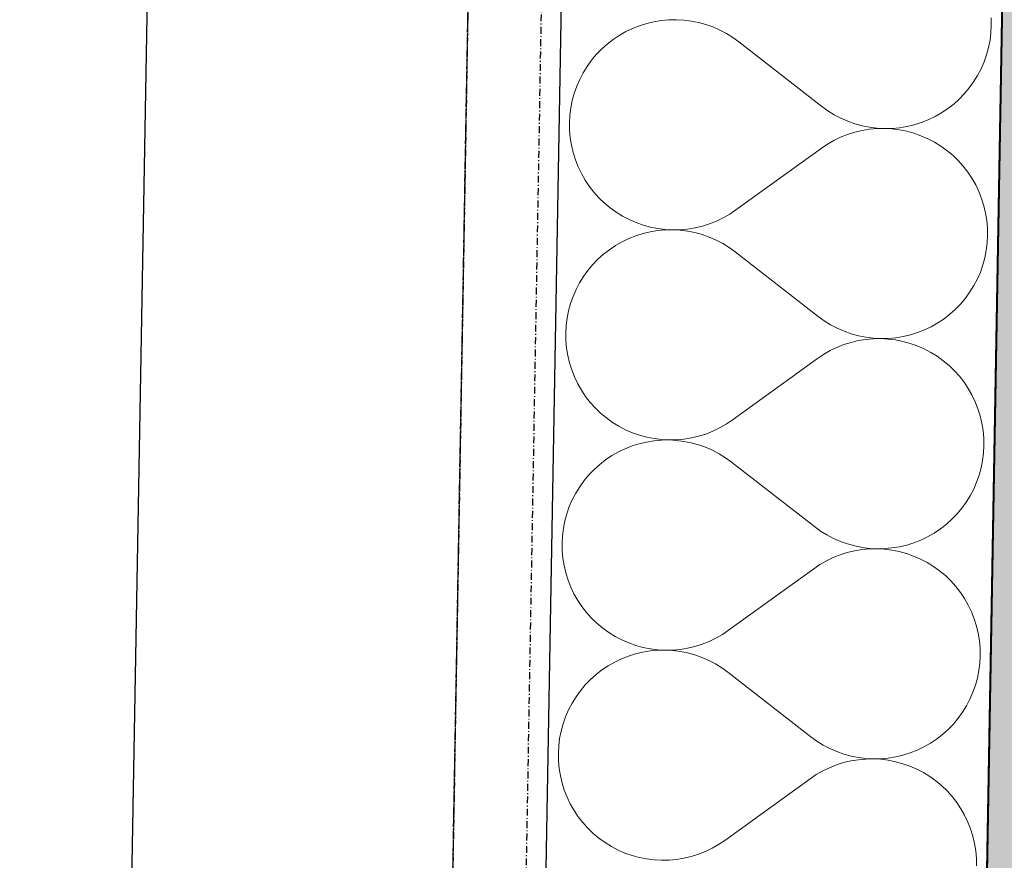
# Model space of a CAD drawing. Header units: millimetres. Extents: x -28761 to 4793, y -4271 to 20239.
# Tile 39 of 256: x -20669 to -20311, y 9657 to 9961. Entities that reach past the tile are written whole.
import ezdxf

# ---------------------------------------------------------------- set-up
doc = ezdxf.new("R2010")
doc.units = ezdxf.units.MM
doc.header["$MEASUREMENT"] = 0
doc.linetypes.add('Wipeout_Contour', pattern=[1000, 0, -1000])
doc.linetypes.add('Čerchovaná M', pattern=[4.5, 2.5, -0.85, 0.3, -0.85])
for name, color, linetype in [('5._POHLED ZÁPADNÍ_1_Konstrukce - nenosné', 7, 'Continuous'), ('5._POHLED ZÁPADNÍ_1_Konstrukce - nosné', 7, 'Continuous'), ('5._POHLED ZÁPADNÍ_1_Nové_Konstrukce - nosné', 7, 'Continuous'), ('5._POHLED ZÁPADNÍ_1_Nové_Situace', 7, 'Continuous'), ('5._POHLED ZÁPADNÍ_1_Nové_Výplně - Povrchové', 7, 'Continuous'), ('5._POHLED ZÁPADNÍ_1_Nové_Výplně – Řezové', 7, 'Continuous'), ('5._POHLED ZÁPADNÍ_1_Nové_ZJEDNODUŠENÝ DVŮR', 7, 'Continuous'), ('5._POHLED ZÁPADNÍ_1_Výplně – Řezové', 7, 'Continuous')]:
    doc.layers.add(name, color=color, linetype=linetype)

# ---------------------------------------------------------------- blocks, each defined once
blk = doc.blocks.new('*X29', base_point=(-30186.65, -6515.26))
at = {"layer": '5._POHLED ZÁPADNÍ_1_Nové_Výplně – Řezové', "color": 21, "linetype": 'Continuous', "lineweight": 20, "true_color": 0xffaaaa}
for p, q in [((-20438.51, 9960.52), (-20441.15, 9959.9)), ((-20435.82, 9960.95), (-20438.51, 9960.52)), ((-20433.11, 9961.2), (-20435.82, 9960.95)), ((-20430.39, 9961.24), (-20433.11, 9961.2)), ((-20427.67, 9961.1), (-20430.39, 9961.24)), ((-20424.97, 9960.76), (-20427.67, 9961.1)), ((-20422.31, 9960.22), (-20424.97, 9960.76)), ((-20316.15, 9959.23), (-20316.2, 9961.95)), ((-20448.74, 9956.91), (-20451.1, 9955.57)), ((-20446.28, 9958.09), (-20448.74, 9956.91)), ((-20443.75, 9959.08), (-20446.28, 9958.09)), ((-20441.15, 9959.9), (-20443.75, 9959.08)), ((-20419.68, 9959.5), (-20422.31, 9960.22)), ((-20417.12, 9958.6), (-20419.68, 9959.5)), ((-20414.62, 9957.51), (-20417.12, 9958.6)), ((-20412.21, 9956.25), (-20414.62, 9957.51)), ((-20316.29, 9956.51), (-20316.15, 9959.23)), ((-20453.36, 9954.06), (-20455.51, 9952.39)), ((-20451.1, 9955.57), (-20453.36, 9954.06)), ((-20409.9, 9954.82), (-20412.21, 9956.25)), ((-20407.69, 9953.22), (-20409.9, 9954.82)), ((-20407.69, 9953.22), (-20377.63, 9929.83)), ((-20317.16, 9951.15), (-20316.63, 9953.82)), ((-20316.63, 9953.82), (-20316.29, 9956.51)), ((-20457.54, 9950.57), (-20459.42, 9948.61)), ((-20455.51, 9952.39), (-20457.54, 9950.57)), ((-20317.88, 9948.52), (-20317.16, 9951.15)), ((-20461.17, 9946.53), (-20462.76, 9944.32)), ((-20459.42, 9948.61), (-20461.17, 9946.53)), ((-20318.78, 9945.96), (-20317.88, 9948.52)), ((-20462.76, 9944.32), (-20464.19, 9942)), ((-20321.13, 9941.05), (-20319.87, 9943.46)), ((-20319.87, 9943.46), (-20318.78, 9945.96)), ((-20465.45, 9939.59), (-20466.54, 9937.1)), ((-20464.19, 9942), (-20465.45, 9939.59)), ((-20322.56, 9938.74), (-20321.13, 9941.05)), ((-20466.54, 9937.1), (-20467.44, 9934.53)), ((-20325.9, 9934.44), (-20324.15, 9936.53)), ((-20324.15, 9936.53), (-20322.56, 9938.74)), ((-20468.16, 9931.91), (-20468.69, 9929.24)), ((-20467.44, 9934.53), (-20468.16, 9931.91)), ((-20329.81, 9930.67), (-20327.79, 9932.49)), ((-20327.79, 9932.49), (-20325.9, 9934.44)), ((-20468.69, 9929.24), (-20469.03, 9926.54)), ((-20377.63, 9929.83), (-20375.42, 9928.24)), ((-20375.42, 9928.24), (-20373.11, 9926.81)), ((-20334.22, 9927.49), (-20331.96, 9929)), ((-20331.96, 9929), (-20329.81, 9930.67)), ((-20469.03, 9926.54), (-20469.17, 9923.83)), ((-20373.11, 9926.81), (-20370.7, 9925.55)), ((-20370.7, 9925.55), (-20368.2, 9924.46)), ((-20341.57, 9923.97), (-20339.04, 9924.97)), ((-20339.04, 9924.97), (-20336.58, 9926.14)), ((-20336.58, 9926.14), (-20334.22, 9927.49)), ((-20469.17, 9923.83), (-20469.13, 9921.1)), ((-20469.13, 9921.1), (-20468.88, 9918.4)), ((-20368.2, 9924.46), (-20365.64, 9923.55)), ((-20363.05, 9921.08), (-20365.69, 9920.45)), ((-20365.64, 9923.55), (-20363.01, 9922.83)), ((-20360.36, 9921.52), (-20363.05, 9921.08)), ((-20363.01, 9922.83), (-20360.35, 9922.3)), ((-20357.65, 9921.76), (-20360.36, 9921.52)), ((-20360.35, 9922.3), (-20357.65, 9921.96)), ((-20357.65, 9921.96), (-20354.93, 9921.81)), ((-20354.93, 9921.81), (-20357.65, 9921.76)), ((-20354.93, 9921.81), (-20352.21, 9921.86)), ((-20352.21, 9921.67), (-20354.93, 9921.81)), ((-20352.21, 9921.86), (-20349.5, 9922.1)), ((-20349.51, 9921.33), (-20352.21, 9921.67)), ((-20346.85, 9920.8), (-20349.51, 9921.33)), ((-20349.5, 9922.1), (-20346.82, 9922.54)), ((-20346.82, 9922.54), (-20344.17, 9923.16)), ((-20344.17, 9923.16), (-20341.57, 9923.97)), ((-20468.88, 9918.4), (-20468.45, 9915.71)), ((-20373.27, 9917.46), (-20375.63, 9916.11)), ((-20370.82, 9918.64), (-20373.27, 9917.46)), ((-20368.29, 9919.64), (-20370.82, 9918.64)), ((-20365.69, 9920.45), (-20368.29, 9919.64)), ((-20344.22, 9920.09), (-20346.85, 9920.8)), ((-20341.66, 9919.18), (-20344.22, 9920.09)), ((-20339.16, 9918.1), (-20341.66, 9919.18)), ((-20336.75, 9916.84), (-20339.16, 9918.1)), ((-20468.45, 9915.71), (-20467.82, 9913.06)), ((-20408.77, 9892.28), (-20377.89, 9914.6)), ((-20375.63, 9916.11), (-20377.89, 9914.6)), ((-20334.43, 9915.41), (-20336.75, 9916.84)), ((-20332.23, 9913.82), (-20334.43, 9915.41)), ((-20467.82, 9913.06), (-20467.01, 9910.47)), ((-20467.01, 9910.47), (-20466.01, 9907.94)), ((-20330.14, 9912.08), (-20332.23, 9913.82)), ((-20328.18, 9910.19), (-20330.14, 9912.08)), ((-20466.01, 9907.94), (-20464.83, 9905.48)), ((-20326.36, 9908.17), (-20328.18, 9910.19)), ((-20324.69, 9906.02), (-20326.36, 9908.17)), ((-20464.83, 9905.48), (-20463.49, 9903.12)), ((-20323.18, 9903.76), (-20324.69, 9906.02)), ((-20321.83, 9901.4), (-20323.18, 9903.76)), ((-20463.49, 9903.12), (-20461.97, 9900.86)), ((-20461.97, 9900.86), (-20460.3, 9898.71)), ((-20320.65, 9898.94), (-20321.83, 9901.4)), ((-20460.3, 9898.71), (-20458.48, 9896.69)), ((-20458.48, 9896.69), (-20456.53, 9894.8)), ((-20319.66, 9896.41), (-20320.65, 9898.94)), ((-20318.84, 9893.82), (-20319.66, 9896.41)), ((-20456.53, 9894.8), (-20454.44, 9893.06)), ((-20454.44, 9893.06), (-20452.23, 9891.47)), ((-20318.22, 9891.17), (-20318.84, 9893.82)), ((-20452.23, 9891.47), (-20449.91, 9890.04)), ((-20449.91, 9890.04), (-20447.5, 9888.78)), ((-20415.84, 9888.24), (-20413.39, 9889.42)), ((-20413.39, 9889.42), (-20411.03, 9890.77)), ((-20411.03, 9890.77), (-20408.77, 9892.28)), ((-20317.78, 9888.48), (-20318.22, 9891.17)), ((-20447.5, 9888.78), (-20445.01, 9887.69)), ((-20445.01, 9887.69), (-20442.44, 9886.79)), ((-20442.44, 9886.79), (-20439.82, 9886.07)), ((-20439.82, 9886.07), (-20437.15, 9885.54)), ((-20437.15, 9885.54), (-20434.45, 9885.21)), ((-20429.01, 9885.12), (-20426.3, 9885.36)), ((-20426.3, 9885.36), (-20423.62, 9885.8)), ((-20423.62, 9885.8), (-20420.97, 9886.43)), ((-20420.97, 9886.43), (-20418.37, 9887.24)), ((-20418.37, 9887.24), (-20415.84, 9888.24)), ((-20317.54, 9885.77), (-20317.78, 9888.48)), ((-20317.49, 9883.05), (-20317.54, 9885.77)), ((-20447.62, 9881.91), (-20450.08, 9880.74)), ((-20445.09, 9882.9), (-20447.62, 9881.91)), ((-20442.49, 9883.72), (-20445.09, 9882.9)), ((-20439.85, 9884.34), (-20442.49, 9883.72)), ((-20437.16, 9884.78), (-20439.85, 9884.34)), ((-20434.45, 9885.02), (-20437.16, 9884.78)), ((-20434.45, 9885.21), (-20431.73, 9885.06)), ((-20431.73, 9885.06), (-20434.45, 9885.02)), ((-20431.73, 9885.06), (-20429.01, 9885.12)), ((-20429.01, 9884.92), (-20431.73, 9885.06)), ((-20426.32, 9884.58), (-20429.01, 9884.92)), ((-20423.65, 9884.05), (-20426.32, 9884.58)), ((-20421.02, 9883.32), (-20423.65, 9884.05)), ((-20418.46, 9882.42), (-20421.02, 9883.32)), ((-20415.97, 9881.33), (-20418.46, 9882.42)), ((-20317.63, 9880.34), (-20317.49, 9883.05)), ((-20452.44, 9879.39), (-20454.7, 9877.88)), ((-20450.08, 9880.74), (-20452.44, 9879.39)), ((-20413.56, 9880.07), (-20415.97, 9881.33)), ((-20411.24, 9878.64), (-20413.56, 9880.07)), ((-20409.04, 9877.04), (-20411.24, 9878.64)), ((-20317.97, 9877.64), (-20317.63, 9880.34)), ((-20456.85, 9876.21), (-20458.88, 9874.39)), ((-20454.7, 9877.88), (-20456.85, 9876.21)), ((-20409.04, 9877.04), (-20378.97, 9853.65)), ((-20319.22, 9872.34), (-20318.5, 9874.97)), ((-20318.5, 9874.97), (-20317.97, 9877.64)), ((-20460.77, 9872.43), (-20462.51, 9870.35)), ((-20458.88, 9874.39), (-20460.77, 9872.43)), ((-20320.13, 9869.78), (-20319.22, 9872.34)), ((-20464.1, 9868.14), (-20465.53, 9865.83)), ((-20462.51, 9870.35), (-20464.1, 9868.14)), ((-20321.21, 9867.28), (-20320.13, 9869.78)), ((-20465.53, 9865.83), (-20466.79, 9863.41)), ((-20323.9, 9862.56), (-20322.47, 9864.87)), ((-20322.47, 9864.87), (-20321.21, 9867.28)), ((-20467.88, 9860.92), (-20468.78, 9858.35)), ((-20466.79, 9863.41), (-20467.88, 9860.92)), ((-20327.24, 9858.27), (-20325.49, 9860.35)), ((-20325.49, 9860.35), (-20323.9, 9862.56)), ((-20468.78, 9858.35), (-20469.5, 9855.73)), ((-20329.13, 9856.31), (-20327.24, 9858.27)), ((-20469.5, 9855.73), (-20470.03, 9853.06)), ((-20378.97, 9853.65), (-20376.76, 9852.06)), ((-20333.3, 9852.82), (-20331.15, 9854.49)), ((-20331.15, 9854.49), (-20329.13, 9856.31)), ((-20470.37, 9850.36), (-20470.52, 9847.65)), ((-20470.03, 9853.06), (-20470.37, 9850.36)), ((-20376.76, 9852.06), (-20374.45, 9850.63)), ((-20374.45, 9850.63), (-20372.04, 9849.37)), ((-20340.38, 9848.79), (-20337.93, 9849.96)), ((-20337.93, 9849.96), (-20335.56, 9851.31)), ((-20335.56, 9851.31), (-20333.3, 9852.82)), ((-20470.52, 9847.65), (-20470.47, 9844.93)), ((-20372.04, 9849.37), (-20369.54, 9848.28)), ((-20369.54, 9848.28), (-20366.98, 9847.37)), ((-20366.98, 9847.37), (-20364.36, 9846.65)), ((-20364.36, 9846.65), (-20361.69, 9846.12)), ((-20361.69, 9846.12), (-20358.99, 9845.78)), ((-20350.84, 9845.92), (-20348.16, 9846.36)), ((-20348.16, 9846.36), (-20345.51, 9846.98)), ((-20345.51, 9846.98), (-20342.91, 9847.8)), ((-20342.91, 9847.8), (-20340.38, 9848.79)), ((-20470.47, 9844.93), (-20470.22, 9842.22)), ((-20369.63, 9843.46), (-20372.16, 9842.46)), ((-20367.03, 9844.27), (-20369.63, 9843.46)), ((-20364.39, 9844.9), (-20367.03, 9844.27)), ((-20361.7, 9845.34), (-20364.39, 9844.9)), ((-20358.99, 9845.58), (-20361.7, 9845.34)), ((-20358.99, 9845.78), (-20356.27, 9845.63)), ((-20356.27, 9845.63), (-20358.99, 9845.58)), ((-20356.27, 9845.63), (-20353.55, 9845.68)), ((-20353.56, 9845.49), (-20356.27, 9845.63)), ((-20350.86, 9845.15), (-20353.56, 9845.49)), ((-20353.55, 9845.68), (-20350.84, 9845.92)), ((-20348.19, 9844.63), (-20350.86, 9845.15)), ((-20345.56, 9843.91), (-20348.19, 9844.63)), ((-20343, 9843.01), (-20345.56, 9843.91)), ((-20340.5, 9841.92), (-20343, 9843.01)), ((-20470.22, 9842.22), (-20469.79, 9839.53)), ((-20469.79, 9839.53), (-20469.16, 9836.88)), ((-20376.98, 9839.93), (-20379.24, 9838.42)), ((-20374.61, 9841.28), (-20376.98, 9839.93)), ((-20372.16, 9842.46), (-20374.61, 9841.28)), ((-20338.09, 9840.66), (-20340.5, 9841.92)), ((-20335.77, 9839.23), (-20338.09, 9840.66)), ((-20333.57, 9837.64), (-20335.77, 9839.23)), ((-20469.16, 9836.88), (-20468.35, 9834.29)), ((-20410.11, 9816.1), (-20379.24, 9838.42)), ((-20331.48, 9835.9), (-20333.57, 9837.64)), ((-20329.52, 9834.01), (-20331.48, 9835.9)), ((-20468.35, 9834.29), (-20467.35, 9831.76)), ((-20467.35, 9831.76), (-20466.17, 9829.3)), ((-20327.7, 9831.99), (-20329.52, 9834.01)), ((-20326.03, 9829.84), (-20327.7, 9831.99)), ((-20466.17, 9829.3), (-20464.83, 9826.94)), ((-20324.52, 9827.58), (-20326.03, 9829.84)), ((-20464.83, 9826.94), (-20463.31, 9824.68)), ((-20463.31, 9824.68), (-20461.64, 9822.53)), ((-20323.17, 9825.22), (-20324.52, 9827.58)), ((-20322, 9822.76), (-20323.17, 9825.22)), ((-20461.64, 9822.53), (-20459.83, 9820.51)), ((-20321, 9820.23), (-20322, 9822.76)), ((-20459.83, 9820.51), (-20457.87, 9818.62)), ((-20457.87, 9818.62), (-20455.78, 9816.88)), ((-20320.18, 9817.64), (-20321, 9820.23)), ((-20319.56, 9814.99), (-20320.18, 9817.64)), ((-20455.78, 9816.88), (-20453.57, 9815.29)), ((-20453.57, 9815.29), (-20451.25, 9813.86)), ((-20414.73, 9813.24), (-20412.37, 9814.59)), ((-20412.37, 9814.59), (-20410.11, 9816.1)), ((-20319.12, 9812.3), (-20319.56, 9814.99)), ((-20451.25, 9813.86), (-20448.84, 9812.6)), ((-20448.84, 9812.6), (-20446.35, 9811.52)), ((-20446.35, 9811.52), (-20443.78, 9810.61)), ((-20443.78, 9810.61), (-20441.16, 9809.89)), ((-20422.31, 9810.25), (-20419.72, 9811.06)), ((-20419.72, 9811.06), (-20417.19, 9812.06)), ((-20417.19, 9812.06), (-20414.73, 9813.24)), ((-20318.88, 9809.59), (-20319.12, 9812.3)), ((-20443.84, 9807.54), (-20446.43, 9806.73)), ((-20441.19, 9808.16), (-20443.84, 9807.54)), ((-20438.5, 9808.6), (-20441.19, 9808.16)), ((-20441.16, 9809.89), (-20438.49, 9809.37)), ((-20435.79, 9808.84), (-20438.5, 9808.6)), ((-20438.49, 9809.37), (-20435.79, 9809.03)), ((-20435.79, 9809.03), (-20433.07, 9808.89)), ((-20433.07, 9808.89), (-20435.79, 9808.84)), ((-20433.07, 9808.89), (-20430.35, 9808.94)), ((-20430.36, 9808.74), (-20433.07, 9808.89)), ((-20427.66, 9808.4), (-20430.36, 9808.74)), ((-20430.35, 9808.94), (-20427.64, 9809.18)), ((-20424.99, 9807.87), (-20427.66, 9808.4)), ((-20427.64, 9809.18), (-20424.96, 9809.62)), ((-20422.37, 9807.15), (-20424.99, 9807.87)), ((-20424.96, 9809.62), (-20422.31, 9810.25)), ((-20419.8, 9806.24), (-20422.37, 9807.15)), ((-20318.97, 9804.16), (-20318.83, 9806.87)), ((-20318.83, 9806.87), (-20318.88, 9809.59)), ((-20453.78, 9803.21), (-20456.05, 9801.7)), ((-20451.42, 9804.56), (-20453.78, 9803.21)), ((-20448.96, 9805.73), (-20451.42, 9804.56)), ((-20446.43, 9806.73), (-20448.96, 9805.73)), ((-20417.31, 9805.15), (-20419.8, 9806.24)), ((-20414.9, 9803.89), (-20417.31, 9805.15)), ((-20412.58, 9802.46), (-20414.9, 9803.89)), ((-20319.31, 9801.46), (-20318.97, 9804.16)), ((-20458.19, 9800.03), (-20460.22, 9798.21)), ((-20456.05, 9801.7), (-20458.19, 9800.03)), ((-20410.38, 9800.87), (-20412.58, 9802.46)), ((-20410.38, 9800.87), (-20380.31, 9777.48)), ((-20319.84, 9798.79), (-20319.31, 9801.46)), ((-20462.11, 9796.26), (-20463.85, 9794.17)), ((-20460.22, 9798.21), (-20462.11, 9796.26)), ((-20321.47, 9793.6), (-20320.56, 9796.17)), ((-20320.56, 9796.17), (-20319.84, 9798.79)), ((-20463.85, 9794.17), (-20465.44, 9791.96)), ((-20322.55, 9791.11), (-20321.47, 9793.6)), ((-20466.87, 9789.65), (-20468.13, 9787.24)), ((-20465.44, 9791.96), (-20466.87, 9789.65)), ((-20323.81, 9788.7), (-20322.55, 9791.11)), ((-20468.13, 9787.24), (-20469.22, 9784.74)), ((-20326.83, 9784.17), (-20325.24, 9786.38)), ((-20325.24, 9786.38), (-20323.81, 9788.7)), ((-20470.12, 9782.18), (-20470.84, 9779.55)), ((-20469.22, 9784.74), (-20470.12, 9782.18)), ((-20330.47, 9780.13), (-20328.58, 9782.09)), ((-20328.58, 9782.09), (-20326.83, 9784.17)), ((-20470.84, 9779.55), (-20471.37, 9776.88)), ((-20334.64, 9776.64), (-20332.49, 9778.31)), ((-20332.49, 9778.31), (-20330.47, 9780.13)), ((-20471.37, 9776.88), (-20471.71, 9774.18)), ((-20380.31, 9777.48), (-20378.1, 9775.88)), ((-20378.1, 9775.88), (-20375.79, 9774.45)), ((-20339.27, 9773.79), (-20336.9, 9775.13)), ((-20336.9, 9775.13), (-20334.64, 9776.64)), ((-20471.71, 9774.18), (-20471.86, 9771.47)), ((-20471.86, 9771.47), (-20471.81, 9768.75)), ((-20375.79, 9774.45), (-20373.38, 9773.19)), ((-20373.38, 9773.19), (-20370.89, 9772.1)), ((-20370.89, 9772.1), (-20368.32, 9771.2)), ((-20368.32, 9771.2), (-20365.7, 9770.47)), ((-20346.85, 9770.8), (-20344.25, 9771.62)), ((-20344.25, 9771.62), (-20341.72, 9772.61)), ((-20341.72, 9772.61), (-20339.27, 9773.79)), ((-20471.81, 9768.75), (-20471.56, 9766.04)), ((-20368.38, 9768.09), (-20370.97, 9767.28)), ((-20365.73, 9768.72), (-20368.38, 9768.09)), ((-20363.04, 9769.16), (-20365.73, 9768.72)), ((-20365.7, 9770.47), (-20363.03, 9769.94)), ((-20360.33, 9769.41), (-20363.04, 9769.16)), ((-20363.03, 9769.94), (-20360.33, 9769.6)), ((-20360.33, 9769.6), (-20357.61, 9769.46)), ((-20357.61, 9769.46), (-20360.33, 9769.41)), ((-20357.61, 9769.46), (-20354.89, 9769.5)), ((-20354.9, 9769.31), (-20357.61, 9769.46)), ((-20352.2, 9768.98), (-20354.9, 9769.31)), ((-20354.89, 9769.5), (-20352.18, 9769.75)), ((-20349.53, 9768.45), (-20352.2, 9768.98)), ((-20352.18, 9769.75), (-20349.5, 9770.18)), ((-20346.9, 9767.73), (-20349.53, 9768.45)), ((-20349.5, 9770.18), (-20346.85, 9770.8)), ((-20344.34, 9766.83), (-20346.9, 9767.73)), ((-20471.56, 9766.04), (-20471.13, 9763.35)), ((-20375.95, 9765.1), (-20378.32, 9763.75)), ((-20373.5, 9766.28), (-20375.95, 9765.1)), ((-20370.97, 9767.28), (-20373.5, 9766.28)), ((-20341.84, 9765.74), (-20344.34, 9766.83)), ((-20339.43, 9764.48), (-20341.84, 9765.74)), ((-20337.12, 9763.06), (-20339.43, 9764.48)), ((-20471.13, 9763.35), (-20470.5, 9760.71)), ((-20470.5, 9760.71), (-20469.69, 9758.11)), ((-20411.45, 9739.92), (-20380.58, 9762.24)), ((-20378.32, 9763.75), (-20380.58, 9762.24)), ((-20334.91, 9761.47), (-20337.12, 9763.06)), ((-20332.82, 9759.72), (-20334.91, 9761.47)), ((-20469.69, 9758.11), (-20468.69, 9755.58)), ((-20330.86, 9757.83), (-20332.82, 9759.72)), ((-20329.04, 9755.81), (-20330.86, 9757.83)), ((-20468.69, 9755.58), (-20467.52, 9753.12)), ((-20327.37, 9753.66), (-20329.04, 9755.81)), ((-20325.86, 9751.4), (-20327.37, 9753.66)), ((-20467.52, 9753.12), (-20466.17, 9750.76)), ((-20466.17, 9750.76), (-20464.66, 9748.5)), ((-20324.51, 9749.04), (-20325.86, 9751.4)), ((-20464.66, 9748.5), (-20462.99, 9746.35)), ((-20462.99, 9746.35), (-20461.17, 9744.33)), ((-20323.34, 9746.59), (-20324.51, 9749.04)), ((-20322.34, 9744.05), (-20323.34, 9746.59)), ((-20461.17, 9744.33), (-20459.21, 9742.44)), ((-20321.53, 9741.46), (-20322.34, 9744.05)), ((-20459.21, 9742.44), (-20457.12, 9740.7)), ((-20457.12, 9740.7), (-20454.91, 9739.11)), ((-20454.91, 9739.11), (-20452.6, 9737.68)), ((-20413.71, 9738.41), (-20411.45, 9739.92)), ((-20320.9, 9738.81), (-20321.53, 9741.46)), ((-20452.6, 9737.68), (-20450.18, 9736.42)), ((-20450.18, 9736.42), (-20447.69, 9735.34)), ((-20447.69, 9735.34), (-20445.12, 9734.43)), ((-20421.06, 9734.88), (-20418.53, 9735.88)), ((-20418.53, 9735.88), (-20416.07, 9737.06)), ((-20416.07, 9737.06), (-20413.71, 9738.41)), ((-20320.46, 9736.13), (-20320.9, 9738.81)), ((-20320.22, 9733.42), (-20320.46, 9736.13)), ((-20442.53, 9731.98), (-20445.18, 9731.36)), ((-20445.12, 9734.43), (-20442.5, 9733.72)), ((-20439.84, 9732.42), (-20442.53, 9731.98)), ((-20442.5, 9733.72), (-20439.83, 9733.19)), ((-20437.13, 9732.66), (-20439.84, 9732.42)), ((-20439.83, 9733.19), (-20437.13, 9732.85)), ((-20437.13, 9732.85), (-20434.41, 9732.71)), ((-20434.41, 9732.71), (-20437.13, 9732.66)), ((-20434.41, 9732.71), (-20431.69, 9732.76)), ((-20431.7, 9732.56), (-20434.41, 9732.71)), ((-20429, 9732.22), (-20431.7, 9732.56)), ((-20431.69, 9732.76), (-20428.98, 9733)), ((-20426.33, 9731.69), (-20429, 9732.22)), ((-20428.98, 9733), (-20426.3, 9733.44)), ((-20426.3, 9733.44), (-20423.65, 9734.07)), ((-20423.65, 9734.07), (-20421.06, 9734.88)), ((-20320.17, 9730.7), (-20320.22, 9733.42)), ((-20452.76, 9728.38), (-20455.12, 9727.03)), ((-20450.31, 9729.55), (-20452.76, 9728.38)), ((-20447.77, 9730.55), (-20450.31, 9729.55)), ((-20445.18, 9731.36), (-20447.77, 9730.55)), ((-20423.71, 9730.97), (-20426.33, 9731.69)), ((-20421.14, 9730.06), (-20423.71, 9730.97)), ((-20418.65, 9728.97), (-20421.14, 9730.06)), ((-20416.24, 9727.71), (-20418.65, 9728.97)), ((-20320.32, 9727.98), (-20320.17, 9730.7)), ((-20457.39, 9725.52), (-20459.54, 9723.85)), ((-20455.12, 9727.03), (-20457.39, 9725.52)), ((-20413.92, 9726.28), (-20416.24, 9727.71)), ((-20411.72, 9724.69), (-20413.92, 9726.28)), ((-20411.72, 9724.69), (-20381.65, 9701.3)), ((-20321.18, 9722.61), (-20320.65, 9725.28)), ((-20320.65, 9725.28), (-20320.32, 9727.98)), ((-20461.56, 9722.03), (-20463.45, 9720.08)), ((-20459.54, 9723.85), (-20461.56, 9722.03)), ((-20321.9, 9719.99), (-20321.18, 9722.61)), ((-20465.19, 9717.99), (-20466.78, 9715.78)), ((-20463.45, 9720.08), (-20465.19, 9717.99)), ((-20322.81, 9717.42), (-20321.9, 9719.99)), ((-20466.78, 9715.78), (-20468.21, 9713.47)), ((-20325.15, 9712.52), (-20323.89, 9714.93)), ((-20323.89, 9714.93), (-20322.81, 9717.42)), ((-20469.47, 9711.06), (-20470.56, 9708.56)), ((-20468.21, 9713.47), (-20469.47, 9711.06)), ((-20326.58, 9710.2), (-20325.15, 9712.52)), ((-20470.56, 9708.56), (-20471.47, 9706)), ((-20329.92, 9705.91), (-20328.18, 9708)), ((-20328.18, 9708), (-20326.58, 9710.2)), ((-20472.18, 9703.37), (-20472.72, 9700.71)), ((-20471.47, 9706), (-20472.18, 9703.37)), ((-20333.83, 9702.13), (-20331.81, 9703.95)), ((-20331.81, 9703.95), (-20329.92, 9705.91)), ((-20472.72, 9700.71), (-20473.05, 9698.01)), ((-20381.65, 9701.3), (-20379.44, 9699.7)), ((-20379.44, 9699.7), (-20377.13, 9698.27)), ((-20338.24, 9698.95), (-20335.98, 9700.46)), ((-20335.98, 9700.46), (-20333.83, 9702.13)), ((-20473.05, 9698.01), (-20473.2, 9695.29)), ((-20377.13, 9698.27), (-20374.72, 9697.01)), ((-20374.72, 9697.01), (-20372.23, 9695.92)), ((-20345.6, 9695.44), (-20343.06, 9696.43)), ((-20343.06, 9696.43), (-20340.61, 9697.61)), ((-20340.61, 9697.61), (-20338.24, 9698.95)), ((-20473.2, 9695.29), (-20473.15, 9692.57)), ((-20473.15, 9692.57), (-20472.91, 9689.86)), ((-20372.23, 9695.92), (-20369.66, 9695.02)), ((-20367.07, 9692.54), (-20369.72, 9691.92)), ((-20369.66, 9695.02), (-20367.04, 9694.3)), ((-20364.38, 9692.98), (-20367.07, 9692.54)), ((-20367.04, 9694.3), (-20364.37, 9693.76)), ((-20361.67, 9693.23), (-20364.38, 9692.98)), ((-20364.37, 9693.76), (-20361.67, 9693.42)), ((-20361.67, 9693.42), (-20358.95, 9693.28)), ((-20358.95, 9693.28), (-20361.67, 9693.23)), ((-20358.95, 9693.28), (-20356.23, 9693.32)), ((-20356.24, 9693.13), (-20358.95, 9693.28)), ((-20353.54, 9692.8), (-20356.24, 9693.13)), ((-20356.23, 9693.32), (-20353.53, 9693.57)), ((-20350.87, 9692.27), (-20353.54, 9692.8)), ((-20353.53, 9693.57), (-20350.84, 9694)), ((-20350.84, 9694), (-20348.19, 9694.63)), ((-20348.19, 9694.63), (-20345.6, 9695.44)), ((-20472.91, 9689.86), (-20472.47, 9687.17)), ((-20377.3, 9688.92), (-20379.66, 9687.58)), ((-20374.84, 9690.1), (-20377.3, 9688.92)), ((-20372.31, 9691.1), (-20374.84, 9690.1)), ((-20369.72, 9691.92), (-20372.31, 9691.1)), ((-20348.25, 9691.55), (-20350.87, 9692.27)), ((-20345.68, 9690.65), (-20348.25, 9691.55)), ((-20343.18, 9689.56), (-20345.68, 9690.65)), ((-20340.77, 9688.3), (-20343.18, 9689.56)), ((-20472.47, 9687.17), (-20471.84, 9684.53)), ((-20412.79, 9663.74), (-20381.92, 9686.06)), ((-20379.66, 9687.58), (-20381.92, 9686.06)), ((-20338.46, 9686.88), (-20340.77, 9688.3)), ((-20336.25, 9685.29), (-20338.46, 9686.88)), ((-20471.84, 9684.53), (-20471.03, 9681.93)), ((-20471.03, 9681.93), (-20470.03, 9679.4)), ((-20334.16, 9683.54), (-20336.25, 9685.29)), ((-20332.2, 9681.66), (-20334.16, 9683.54)), ((-20470.03, 9679.4), (-20468.86, 9676.95)), ((-20330.38, 9679.63), (-20332.2, 9681.66)), ((-20328.71, 9677.48), (-20330.38, 9679.63)), ((-20468.86, 9676.95), (-20467.51, 9674.58)), ((-20327.2, 9675.22), (-20328.71, 9677.48)), ((-20325.85, 9672.86), (-20327.2, 9675.22)), ((-20467.51, 9674.58), (-20466, 9672.32)), ((-20466, 9672.32), (-20464.33, 9670.17)), ((-20324.68, 9670.41), (-20325.85, 9672.86)), ((-20464.33, 9670.17), (-20462.51, 9668.15)), ((-20462.51, 9668.15), (-20460.55, 9666.26)), ((-20323.68, 9667.88), (-20324.68, 9670.41)), ((-20322.87, 9665.28), (-20323.68, 9667.88)), ((-20460.55, 9666.26), (-20458.46, 9664.52)), ((-20458.46, 9664.52), (-20456.25, 9662.93)), ((-20322.24, 9662.63), (-20322.87, 9665.28)), ((-20456.25, 9662.93), (-20453.94, 9661.5)), ((-20453.94, 9661.5), (-20451.53, 9660.24)), ((-20419.87, 9659.7), (-20417.42, 9660.88)), ((-20417.42, 9660.88), (-20415.05, 9662.23)), ((-20415.05, 9662.23), (-20412.79, 9663.74)), ((-20321.8, 9659.95), (-20322.24, 9662.63)), ((-20451.53, 9660.24), (-20449.03, 9659.16)), ((-20449.03, 9659.16), (-20446.46, 9658.25)), ((-20446.46, 9658.25), (-20443.84, 9657.54)), ((-20443.84, 9657.54), (-20441.17, 9657.01)), ((-20441.17, 9657.01), (-20438.47, 9656.67)), ((-20433.04, 9656.58), (-20430.33, 9656.82)), ((-20430.33, 9656.82), (-20427.64, 9657.26)), ((-20427.64, 9657.26), (-20424.99, 9657.89)), ((-20424.99, 9657.89), (-20422.4, 9658.71)), ((-20422.4, 9658.71), (-20419.87, 9659.7)), ((-20321.56, 9657.24), (-20321.8, 9659.95)), ((-20321.51, 9654.52), (-20321.56, 9657.24)), ((-20438.47, 9656.67), (-20435.76, 9656.53)), ((-20435.76, 9656.53), (-20433.04, 9656.58))]:
    blk.add_line(p, q, dxfattribs=at)

msp = doc.modelspace()

# ---------------------------------------------------------------- hatches: boundary and pattern name
at = {"layer": '5._POHLED ZÁPADNÍ_1_Výplně – Řezové', "linetype": 'Continuous', "lineweight": 13}
msp.add_hatch(color=254, dxfattribs=at).paths.add_polyline_path([(-20318.07, 9633.59), (-19943.7, 9594.63), (-20311.44, 10009.93)])

# ---------------------------------------------------------------- linework, layer by layer
at = {"layer": '5._POHLED ZÁPADNÍ_1_Konstrukce - nosné', "color": 7, "linetype": 'Continuous', "lineweight": 50, "flags": 128}
msp.add_lwpolyline([(-20311.44, 10009.93), (-20329.01, 9012.07)], dxfattribs=at)

# ---------------------------------------------------------------- wipeouts: each hides what was drawn before it
at = {"color": 254, "linetype": 'Wipeout_Contour', "lineweight": 0, "ltscale": 87829.541372}
msp.add_wipeout([(-20665.38, 10358), (-20834.68, 724.51), (-20784.69, 723.63), (-20615.46, 10352.94)], dxfattribs=at).dxf.layer = '5._POHLED ZÁPADNÍ_1_Nové_Výplně - Povrchové'

# ---------------------------------------------------------------- next in the draw order: linework, layer by layer
at = {"layer": '5._POHLED ZÁPADNÍ_1_Nové_Situace', "color": 1, "linetype": 'Continuous', "lineweight": 25, "flags": 128}
msp.add_lwpolyline([(-20784.69, 723.63), (-20615.46, 10352.94)], dxfattribs=at)
at = {"layer": '5._POHLED ZÁPADNÍ_1_Nové_ZJEDNODUŠENÝ DVŮR', "color": 1, "linetype": 'Čerchovaná M', "lineweight": 25}
for p, q in [((-20668.28, 728.56), (-20502.08, 10185.88)), ((-20668.2, 728.56), (-20501.99, 10185.88))]:
    msp.add_line(p, q, dxfattribs=at)
at = {"layer": '5._POHLED ZÁPADNÍ_1_Nové_ZJEDNODUŠENÝ DVŮR', "color": 1, "linetype": 'Čerchovaná M', "lineweight": 25, "flags": 128}
for points in [[(-20502.16, 10185.88), (-20668.37, 728.56)], [(-20641.64, 728.09), (-20475.43, 10185.41)]]:
    msp.add_lwpolyline(points, dxfattribs=at)

# ---------------------------------------------------------------- next in the draw order: wipeouts: each hides what was drawn before it
at = {"color": 254, "linetype": 'Wipeout_Contour', "lineweight": 0, "ltscale": 112285.835233}
msp.add_wipeout([(-20471.18, 10026.11), (-20489.3, 8997.06), (-20339.33, 8994.42), (-20329.33, 8994.25), (-20311.44, 10009.93)], dxfattribs=at).dxf.layer = '5._POHLED ZÁPADNÍ_1_Nové_Výplně – Řezové'

# ---------------------------------------------------------------- next in the draw order: linework, layer by layer
at = {"layer": '5._POHLED ZÁPADNÍ_1_Nové_Konstrukce - nosné', "color": 1, "linetype": 'Continuous', "lineweight": 25, "flags": 128}
for points in [[(-20468.36, 10186.64), (-20489.3, 8997.06)], [(-20329.33, 8994.25), (-20311.44, 10009.93)]]:
    msp.add_lwpolyline(points, dxfattribs=at)

# ---------------------------------------------------------------- next in the draw order: block references
at = {"layer": '5._POHLED ZÁPADNÍ_1_Konstrukce - nenosné', "color": 9, "linetype": 'Continuous', "lineweight": 13}
msp.add_blockref('*X29', (-30186.65, -6515.26), dxfattribs=at)

doc.saveas('drawing.dxf')
